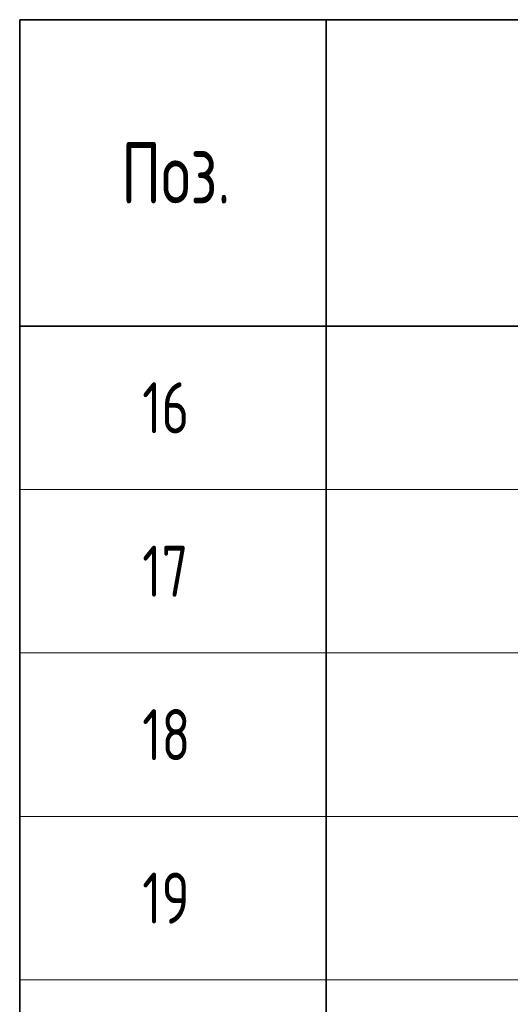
# Model space of a CAD drawing. Header units: metres. Extents: x -38 to 97, y -15 to 21.
# Tile 186 of 225: x 67.92 to 70.32, y 9.95 to 14.77. Entities that reach past the tile are written whole.
import ezdxf

# ---------------------------------------------------------------- set-up
doc = ezdxf.new("R2010")
doc.units = ezdxf.units.M
doc.styles.add('ISOCPEUR', font='txt')

msp = doc.modelspace()

# ---------------------------------------------------------------- linework, layer by layer
at = {"color": 7, "linetype": 'Continuous', "lineweight": 35, "transparency": 33554687}
for p, q in [((86.4198, 14.7717), (67.9198, 14.7717)), ((67.9198, 14.7717), (67.9198, 13.2717)), ((69.4198, 14.7717), (69.4198, 13.2717)), ((86.4198, 13.2717), (67.9198, 13.2717)), ((67.9198, 13.2717), (67.9198, 12.4717)), ((69.4198, 13.2717), (69.4198, 12.4717)), ((67.9198, 12.4717), (67.9198, 11.6717)), ((69.4198, 12.4717), (69.4198, 11.6717)), ((67.9198, 11.6717), (67.9198, 10.8717)), ((69.4198, 11.6717), (69.4198, 10.8717)), ((67.9198, 10.8717), (67.9198, 10.0717)), ((69.4198, 10.8717), (69.4198, 10.0717)), ((67.9198, 10.0717), (67.9198, 9.2717)), ((69.4198, 10.0717), (69.4198, 9.2717))]:
    msp.add_line(p, q, dxfattribs=at)
at = {"color": 7, "linetype": 'Continuous', "lineweight": 13, "transparency": 33554687}
for p, q in [((86.4198, 12.4717), (67.9198, 12.4717)), ((86.4198, 11.6717), (67.9198, 11.6717)), ((86.4198, 10.8717), (67.9198, 10.8717)), ((86.4198, 10.0717), (67.9198, 10.0717))]:
    msp.add_line(p, q, dxfattribs=at)

# ---------------------------------------------------------------- texts
at = {"color": 7, "linetype": 'Continuous', "lineweight": 35, "transparency": 33554687, "attachment_point": 7, "style": 'ISOCPEUR'}
for s, insert, char_height, width in [('\\W0.74;Поз.', (68.4162, 13.8717), 0.3, 0.698388), ('\\W0.75;16', (68.5198, 12.7467), 0.25, 0.393567), ('\\W0.75;17', (68.5198, 11.9467), 0.25, 0.393567), ('\\W0.75;18', (68.5198, 11.1467), 0.25, 0.393567), ('\\W0.75;19', (68.5198, 10.3467), 0.25, 0.393567)]:
    msp.add_mtext(s, dxfattribs=dict(at, insert=insert, char_height=char_height, width=width))

doc.saveas('drawing.dxf')
